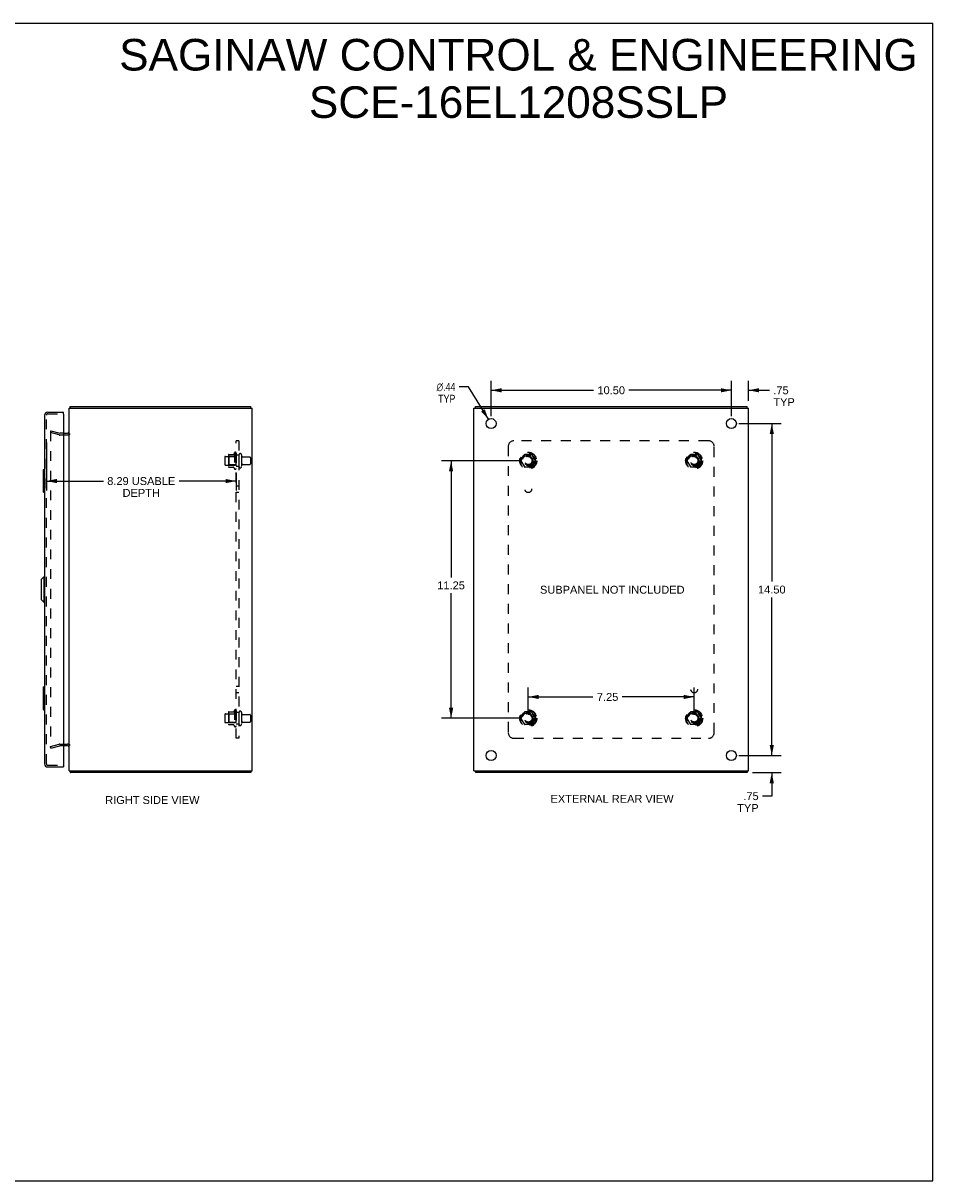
# Model space of a CAD drawing. Header units: inches. Extents: x 0 to 78.2, y 0 to 50.6.
# Tile 4 of 4: x 38.4 to 78.2, y 0 to 50.6. Entities that reach past the tile are written whole.
import ezdxf

# ---------------------------------------------------------------- set-up
doc = ezdxf.new("R2010")
doc.units = ezdxf.units.IN
doc.header["$LTSCALE"] = 4.298851
doc.header["$MEASUREMENT"] = 0
doc.linetypes.add('HIDDEN', pattern=[0.2, 0.1, -0.1])
doc.layers.get('0').update_dxf_attribs({"linetype": 'CONTINUOUS'})
for name, color, linetype in [('DEFAULT_2', 8, 'HIDDEN'), ('DIMENSIONS', 7, 'CONTINUOUS'), ('DOOR_ASSEMBLY', 7, 'CONTINUOUS'), ('SUBPANEL', 7, 'CONTINUOUS')]:
    doc.layers.add(name, color=color, linetype=linetype)
doc.styles.get("Standard").update_dxf_attribs({"font": 'arial.ttf'})
doc.styles.add('TEXTSTYLE_1', font='gdt', dxfattribs={"width": 0.8})
doc.dimstyles.new('DIMSTYLE_1', dxfattribs={"dimtxt": 0.344828, "dimasz": 0.45977, "dimexe": 0.09, "dimexo": 0.07, "dimgap": 0.0375, "dimtad": 0, "dimtih": 1, "dimtoh": 1, "dimzin": 4, "dimdsep": 46, "dimtxsty": 'Standard', "dimblk": '_FILLED', "dimblk1": '_FILLED', "dimblk2": '_FILLED', "dimcen": 0.09, "dimadec": 3, "dimazin": 1, "dimtfac": 1, "dimtdec": 3, "dimtofl": 0, "dimtmove": 0, "dimatfit": 3, "dimldrblk": '_FILLED', "dimfxl": 0, "dimtolj": 1, "dimtzin": 4, "dimarcsym": 0})
doc.dimstyles.new('DIMSTYLE_2', dxfattribs={"dimtxt": 0.344828, "dimasz": 0.45977, "dimexe": 0.09, "dimexo": 0.07, "dimgap": 0.09, "dimtad": 0, "dimtih": 1, "dimtoh": 1, "dimzin": 4, "dimdsep": 46, "dimtxsty": 'Standard', "dimblk": '_FILLED', "dimblk1": '_FILLED', "dimblk2": '_FILLED', "dimcen": 0.09, "dimadec": 3, "dimazin": 1, "dimtfac": 1, "dimtdec": 3, "dimtofl": 0, "dimtmove": 0, "dimatfit": 1, "dimldrblk": '_FILLED', "dimfxl": 0, "dimtolj": 1, "dimtzin": 4, "dimarcsym": 0})

# ---------------------------------------------------------------- blocks, each defined once
blk = doc.blocks.new('_FILLED')
at = {"color": 0, "linetype": 'ByBlock'}
blk.add_solid([(0, 0), (-1, 0.2), (-1, -0.2)], dxfattribs=at)
blk = doc.blocks.new('*D6')
at = {"layer": 'DIMENSIONS', "color": 2, "linetype": 'Continuous'}
for p, q in [((39.422, 32.26), (39.422, 30.157)), ((47.715, 30.931), (47.715, 30.157)), ((39.422, 30.571), (41.913, 30.571)), ((47.715, 30.571), (45.225, 30.571))]:
    blk.add_line(p, q, dxfattribs=at)
at = {"layer": 'DIMENSIONS', "color": 2, "linetype": 'Continuous', "xscale": 0.4597701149, "yscale": 0.4597701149, "zscale": 0.4597701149, "rotation": 180}
blk.add_blockref('_FILLED', (39.422, 30.571), dxfattribs=at)
at = {"layer": 'DIMENSIONS', "color": 2, "linetype": 'Continuous', "xscale": 0.4597701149, "yscale": 0.4597701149, "zscale": 0.4597701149}
blk.add_blockref('_FILLED', (47.715, 30.571), dxfattribs=at)
at = {"layer": 'DIMENSIONS', "color": 2, "linetype": 'Continuous', "insert": (43.569, 30.743), "char_height": 0.34483, "width": 2.96757, "attachment_point": 2, "line_spacing_factor": 0.9}
blk.add_mtext('8.29 USABLE\\PDEPTH', dxfattribs=at)
blk = doc.blocks.new('*D7')
at = {"layer": 'DIMENSIONS', "color": 2, "linetype": 'Continuous'}
for p, q in [((69.677, 33.082), (71.537, 33.082)), ((71.123, 33.082), (71.123, 26.177)), ((71.123, 18.582), (71.123, 25.487)), ((69.677, 18.582), (71.537, 18.582))]:
    blk.add_line(p, q, dxfattribs=at)
at = {"layer": 'DIMENSIONS', "color": 2, "linetype": 'Continuous', "xscale": 0.4597701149, "yscale": 0.4597701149, "zscale": 0.4597701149}
for p, rotation in [((71.123, 33.082), 90), ((71.123, 18.582), 270)]:
    blk.add_blockref('_FILLED', p, dxfattribs=dict(at, rotation=rotation))
at = {"layer": 'DIMENSIONS', "color": 2, "linetype": 'Continuous', "insert": (71.123, 26.004), "char_height": 0.3448, "width": 1.20497, "attachment_point": 2, "line_spacing_factor": 0.9}
blk.add_mtext('14.50', dxfattribs=at)
blk = doc.blocks.new('*D8')
at = {"layer": 'DIMENSIONS', "color": 2, "linetype": 'Continuous'}
for p, q in [((58.856, 33.404), (58.856, 34.95)), ((69.356, 33.404), (69.356, 34.95)), ((58.856, 34.536), (63.331, 34.536)), ((69.356, 34.536), (64.88, 34.536))]:
    blk.add_line(p, q, dxfattribs=at)
at = {"layer": 'DIMENSIONS', "color": 2, "linetype": 'Continuous', "xscale": 0.4597701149, "yscale": 0.4597701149, "zscale": 0.4597701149, "rotation": 180}
blk.add_blockref('_FILLED', (58.856, 34.536), dxfattribs=at)
at = {"layer": 'DIMENSIONS', "color": 2, "linetype": 'Continuous', "xscale": 0.4597701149, "yscale": 0.4597701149, "zscale": 0.4597701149}
blk.add_blockref('_FILLED', (69.356, 34.536), dxfattribs=at)
at = {"layer": 'DIMENSIONS', "color": 2, "linetype": 'Continuous', "insert": (64.106, 34.709), "char_height": 0.3448, "width": 1.20497, "attachment_point": 2, "line_spacing_factor": 0.9}
blk.add_mtext('10.50', dxfattribs=at)
blk = doc.blocks.new('*D9')
at = {"layer": 'DIMENSIONS', "color": 2, "linetype": 'Continuous'}
for p, q in [((57.869, 34.683), (57.467, 34.683)), ((58.741, 33.268), (57.869, 34.683))]:
    blk.add_line(p, q, dxfattribs=at)
at = {"layer": 'DIMENSIONS', "color": 2, "linetype": 'Continuous', "xscale": 0.4597701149, "yscale": 0.4597701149, "zscale": 0.4597701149, "rotation": 301.6392960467}
blk.add_blockref('_FILLED', (58.741, 33.268), dxfattribs=at)
at = {"layer": 'DIMENSIONS', "color": 2, "linetype": 'Continuous', "insert": (57.295, 34.855), "char_height": 0.34483, "width": 1.12892, "attachment_point": 3, "line_spacing_factor": 0.9, "style": 'TEXTSTYLE_1'}
blk.add_mtext('{\\fgdt;n}\\fArial;.44\\PTYP', dxfattribs=at)
blk = doc.blocks.new('*D10')
at = {"layer": 'DIMENSIONS', "color": 2, "linetype": 'Continuous'}
for p, q in [((71.123, 18.582), (71.123, 19.502)), ((69.677, 18.582), (71.537, 18.582)), ((70.284, 17.832), (71.537, 17.832)), ((71.123, 17.832), (71.123, 16.807)), ((71.123, 16.807), (70.721, 16.807))]:
    blk.add_line(p, q, dxfattribs=at)
at = {"layer": 'DIMENSIONS', "color": 2, "linetype": 'Continuous', "xscale": 0.4597701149, "yscale": 0.4597701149, "zscale": 0.4597701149}
for p, rotation in [((71.123, 18.582), 270), ((71.123, 17.832), 90)]:
    blk.add_blockref('_FILLED', p, dxfattribs=dict(at, rotation=rotation))
at = {"layer": 'DIMENSIONS', "color": 2, "linetype": 'Continuous', "insert": (70.548, 16.979), "char_height": 0.3448, "width": 0.9345, "attachment_point": 3, "line_spacing_factor": 0.9}
blk.add_mtext('.75\\PTYP', dxfattribs=at)
blk = doc.blocks.new('*D11')
at = {"layer": 'DIMENSIONS', "color": 2, "linetype": 'Continuous'}
for p, q in [((69.356, 33.404), (69.356, 34.95)), ((70.106, 34.079), (70.106, 34.95)), ((69.356, 34.536), (68.436, 34.536)), ((70.106, 34.536), (71.019, 34.536))]:
    blk.add_line(p, q, dxfattribs=at)
at = {"layer": 'DIMENSIONS', "color": 2, "linetype": 'Continuous', "xscale": 0.4597701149, "yscale": 0.4597701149, "zscale": 0.4597701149}
blk.add_blockref('_FILLED', (69.356, 34.536), dxfattribs=at)
at = {"layer": 'DIMENSIONS', "color": 2, "linetype": 'Continuous', "xscale": 0.4597701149, "yscale": 0.4597701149, "zscale": 0.4597701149, "rotation": 180}
blk.add_blockref('_FILLED', (70.106, 34.536), dxfattribs=at)
at = {"layer": 'DIMENSIONS', "color": 2, "linetype": 'Continuous', "insert": (71.191, 34.709), "char_height": 0.3448, "width": 0.9345, "attachment_point": 1, "line_spacing_factor": 0.9}
blk.add_mtext('.75\\PTYP', dxfattribs=at)
blk = doc.blocks.new('*D12')
at = {"layer": 'DIMENSIONS', "color": 2, "linetype": 'Continuous'}
for p, q in [((60.159, 31.457), (56.694, 31.457)), ((57.108, 31.457), (57.108, 26.359)), ((57.108, 20.207), (57.108, 25.669)), ((60.159, 20.207), (56.694, 20.207))]:
    blk.add_line(p, q, dxfattribs=at)
at = {"layer": 'DIMENSIONS', "color": 2, "linetype": 'Continuous', "xscale": 0.4597701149, "yscale": 0.4597701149, "zscale": 0.4597701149}
for p, rotation in [((57.108, 31.457), 90), ((57.108, 20.207), 270)]:
    blk.add_blockref('_FILLED', p, dxfattribs=dict(at, rotation=rotation))
at = {"layer": 'DIMENSIONS', "color": 2, "linetype": 'Continuous', "insert": (57.108, 26.186), "char_height": 0.3448, "width": 1.20497, "attachment_point": 2, "line_spacing_factor": 0.9}
blk.add_mtext('11.25', dxfattribs=at)
blk = doc.blocks.new('*D13')
at = {"layer": 'DIMENSIONS', "color": 2, "linetype": 'Continuous'}
for p, q in [((60.481, 20.529), (60.481, 21.554)), ((67.731, 20.529), (67.731, 21.554)), ((60.481, 21.14), (63.308, 21.14)), ((67.731, 21.14), (64.59, 21.14))]:
    blk.add_line(p, q, dxfattribs=at)
at = {"layer": 'DIMENSIONS', "color": 2, "linetype": 'Continuous', "xscale": 0.4597701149, "yscale": 0.4597701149, "zscale": 0.4597701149, "rotation": 180}
blk.add_blockref('_FILLED', (60.481, 21.14), dxfattribs=at)
at = {"layer": 'DIMENSIONS', "color": 2, "linetype": 'Continuous', "xscale": 0.4597701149, "yscale": 0.4597701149, "zscale": 0.4597701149}
blk.add_blockref('_FILLED', (67.731, 21.14), dxfattribs=at)
at = {"layer": 'DIMENSIONS', "color": 2, "linetype": 'Continuous', "insert": (63.949, 21.313), "char_height": 0.3448, "width": 0.93706, "attachment_point": 2, "line_spacing_factor": 0.9}
blk.add_mtext('7.25', dxfattribs=at)

msp = doc.modelspace()

# ---------------------------------------------------------------- linework, layer by layer
at = {"color": 7, "linetype": 'Continuous'}
for p, q in [((0, 50.575), (78.161, 50.575)), ((78.161, 0), (78.161, 50.575)), ((40.478, 33.757), (40.478, 33.832)), ((48.352, 33.757), (48.352, 33.832)), ((58.169, 33.757), (58.169, 33.832)), ((70.043, 33.757), (70.043, 33.832)), ((48.352, 17.907), (48.352, 17.832)), ((58.169, 17.907), (58.169, 17.832)), ((70.043, 17.907), (70.043, 17.832)), ((0, 0), (78.161, 0))]:
    msp.add_line(p, q, dxfattribs=at)
at = {"color": 3, "linetype": 'Continuous'}
for p, q in [((40.415, 17.907), (40.415, 33.757)), ((40.415, 33.757), (48.415, 33.757)), ((40.478, 33.832), (48.352, 33.832)), ((48.415, 17.907), (48.415, 33.757)), ((58.106, 17.907), (58.106, 33.757)), ((58.106, 33.757), (70.106, 33.757)), ((58.169, 33.832), (70.043, 33.832)), ((70.106, 17.907), (70.106, 33.757)), ((40.172, 32.657), (40.345, 32.657)), ((40.345, 19.007), (40.172, 19.007)), ((40.415, 17.907), (48.415, 17.907)), ((40.466, 17.854), (40.468, 17.848)), ((48.352, 17.832), (40.478, 17.832)), ((58.106, 17.907), (70.106, 17.907)), ((70.043, 17.832), (58.169, 17.832))]:
    msp.add_line(p, q, dxfattribs=at)
for points in [[(40.457, 33.789), (40.458, 33.79), (40.459, 33.791), (40.46, 33.792), (40.461, 33.794), (40.462, 33.796), (40.462, 33.797), (40.463, 33.799), (40.464, 33.801), (40.465, 33.803), (40.465, 33.806), (40.466, 33.808), (40.466, 33.81), (40.468, 33.814)], [(40.468, 33.814), (40.468, 33.816), (40.469, 33.818), (40.469, 33.82), (40.47, 33.821), (40.47, 33.823), (40.471, 33.824), (40.471, 33.826), (40.472, 33.827), (40.473, 33.828), (40.473, 33.829), (40.474, 33.83), (40.474, 33.83), (40.475, 33.831), (40.476, 33.831), (40.476, 33.832), (40.477, 33.832), (40.478, 33.832), (40.478, 33.832)], [(40.457, 17.875), (40.458, 17.874), (40.459, 17.873), (40.46, 17.872), (40.461, 17.87), (40.462, 17.869), (40.462, 17.867), (40.463, 17.865), (40.464, 17.863), (40.465, 17.861), (40.465, 17.858), (40.466, 17.856), (40.466, 17.854)], [(40.468, 17.848), (40.469, 17.846), (40.469, 17.844), (40.47, 17.843), (40.47, 17.841), (40.471, 17.84), (40.471, 17.838), (40.472, 17.837), (40.473, 17.836), (40.473, 17.835), (40.474, 17.834), (40.474, 17.834), (40.475, 17.833), (40.476, 17.833), (40.476, 17.833), (40.477, 17.832), (40.478, 17.832), (40.478, 17.832)]]:
    msp.add_lwpolyline(points, dxfattribs=at)
for centre in [(58.856, 33.082), (69.356, 33.082), (58.856, 18.582), (69.356, 18.582)]:
    msp.add_circle(centre, 0.219, dxfattribs=at)
for centre, radius, start, end in [((40.56, 33.687), 0.145, 135.3986, 151.1272), ((40.345, 32.727), 0.07, 270, 360), ((40.345, 18.937), 0.07, 0, 90), ((40.56, 17.977), 0.145, 208.8728, 224.6014)]:
    msp.add_arc(centre, radius, start, end, dxfattribs=at)
at = {"layer": 'DEFAULT_2', "color": 8, "linetype": 'HIDDEN'}
for p, q in [((39.622, 32.761), (39.603, 32.689)), ((39.603, 32.742), (39.603, 32.741)), ((39.603, 32.741), (39.603, 18.923)), ((39.987, 32.586), (39.603, 32.689)), ((39.617, 32.756), (39.617, 32.756)), ((39.622, 32.761), (40.006, 32.658)), ((40.172, 32.657), (40.017, 32.657)), ((40.345, 32.582), (40.017, 32.582)), ((47.215, 31.615), (47.215, 31.3)), ((47.245, 31.645), (47.84, 31.645)), ((47.379, 31.713), (47.379, 31.201)), ((47.399, 31.641), (47.379, 31.661)), ((47.39, 31.735), (47.617, 31.735)), ((47.399, 31.641), (47.399, 31.274)), ((47.695, 31.641), (47.399, 31.641)), ((47.645, 31.813), (47.645, 31.101)), ((47.695, 31.641), (47.715, 31.661)), ((47.695, 31.641), (47.695, 31.274)), ((47.715, 31.791), (47.715, 31.123)), ((47.84, 31.715), (47.84, 31.2)), ((47.95, 31.715), (47.95, 31.2)), ((48.013, 31.622), (48.31, 31.622)), ((48.34, 31.592), (48.34, 31.322)), ((60.317, 31.73), (60.163, 31.462)), ((60.163, 31.452), (60.317, 31.185)), ((60.635, 31.735), (60.326, 31.735)), ((60.798, 31.462), (60.644, 31.73)), ((60.644, 31.185), (60.798, 31.452)), ((67.567, 31.73), (67.413, 31.462)), ((67.413, 31.452), (67.567, 31.185)), ((67.885, 31.735), (67.576, 31.735)), ((68.048, 31.462), (67.894, 31.73)), ((67.894, 31.185), (68.048, 31.452)), ((47.245, 31.27), (47.84, 31.27)), ((47.399, 31.274), (47.379, 31.254)), ((47.39, 31.18), (47.617, 31.18)), ((47.695, 31.274), (47.399, 31.274)), ((47.695, 31.274), (47.715, 31.254)), ((48.013, 31.292), (48.31, 31.292)), ((60.635, 31.18), (60.326, 31.18)), ((67.885, 31.18), (67.576, 31.18)), ((47.215, 20.365), (47.215, 20.05)), ((47.245, 20.395), (47.84, 20.395)), ((47.379, 20.463), (47.379, 19.951)), ((47.399, 20.391), (47.379, 20.411)), ((47.39, 20.485), (47.617, 20.485)), ((47.695, 20.391), (47.399, 20.391)), ((47.399, 20.391), (47.399, 20.024)), ((47.645, 20.563), (47.645, 19.851)), ((47.695, 20.391), (47.715, 20.411)), ((47.695, 20.391), (47.695, 20.024)), ((47.715, 20.541), (47.715, 19.873)), ((47.84, 20.465), (47.84, 19.95)), ((47.95, 20.465), (47.95, 19.95)), ((48.013, 20.372), (48.31, 20.372)), ((48.34, 20.342), (48.34, 20.072)), ((60.317, 20.48), (60.163, 20.212)), ((60.635, 20.485), (60.326, 20.485)), ((60.798, 20.212), (60.644, 20.48)), ((67.567, 20.48), (67.413, 20.212)), ((67.885, 20.485), (67.576, 20.485)), ((68.048, 20.212), (67.894, 20.48)), ((47.245, 20.02), (47.84, 20.02)), ((47.399, 20.024), (47.379, 20.004)), ((47.39, 19.93), (47.617, 19.93)), ((47.695, 20.024), (47.399, 20.024)), ((47.695, 20.024), (47.715, 20.004)), ((48.013, 20.042), (48.31, 20.042)), ((60.163, 20.202), (60.317, 19.935)), ((60.635, 19.93), (60.326, 19.93)), ((60.644, 19.935), (60.798, 20.202)), ((67.413, 20.202), (67.567, 19.935)), ((67.885, 19.93), (67.576, 19.93)), ((67.894, 19.935), (68.048, 20.202)), ((39.603, 18.975), (39.987, 19.078)), ((39.622, 18.903), (39.603, 18.975)), ((39.622, 18.903), (40.006, 19.006)), ((40.017, 19.082), (40.345, 19.082)), ((40.172, 19.007), (40.017, 19.007))]:
    msp.add_line(p, q, dxfattribs=at)
for points in [[(39.617, 32.756), (39.616, 32.756), (39.614, 32.756), (39.613, 32.755), (39.612, 32.755), (39.611, 32.754), (39.609, 32.754), (39.608, 32.753), (39.607, 32.752), (39.606, 32.751), (39.606, 32.75), (39.605, 32.749), (39.604, 32.747), (39.604, 32.746), (39.603, 32.745), (39.603, 32.744), (39.603, 32.742)], [(39.621, 32.755), (39.62, 32.756), (39.618, 32.756), (39.617, 32.756)], [(39.603, 18.923), (39.603, 18.922), (39.603, 18.921), (39.603, 18.919), (39.604, 18.918), (39.604, 18.917), (39.605, 18.915), (39.606, 18.914)], [(39.617, 18.908), (39.617, 18.908), (39.616, 18.908), (39.614, 18.909), (39.613, 18.909), (39.612, 18.909), (39.611, 18.91), (39.609, 18.911), (39.608, 18.911), (39.607, 18.912), (39.606, 18.913), (39.606, 18.914)], [(39.621, 18.909), (39.62, 18.908), (39.618, 18.908), (39.617, 18.908)]]:
    msp.add_lwpolyline(points, dxfattribs=at)
for centre, radius in [((60.481, 31.457), 0.372), ((60.481, 31.457), 0.356), ((60.481, 31.457), 0.312), ((60.481, 31.457), 0.204), ((60.481, 31.457), 0.188), ((60.481, 31.457), 0.183), ((60.481, 31.457), 0.165), ((67.731, 31.457), 0.372), ((67.731, 31.457), 0.356), ((67.731, 31.457), 0.312), ((67.731, 31.457), 0.204), ((67.731, 31.457), 0.188), ((67.731, 31.457), 0.183), ((67.731, 31.457), 0.165), ((60.481, 20.207), 0.372), ((60.481, 20.207), 0.356), ((60.481, 20.207), 0.312), ((60.481, 20.207), 0.204), ((60.481, 20.207), 0.188), ((60.481, 20.207), 0.183), ((60.481, 20.207), 0.165), ((67.731, 20.207), 0.372), ((67.731, 20.207), 0.356), ((67.731, 20.207), 0.312), ((67.731, 20.207), 0.204), ((67.731, 20.207), 0.188), ((67.731, 20.207), 0.183), ((67.731, 20.207), 0.165)]:
    msp.add_circle(centre, radius, dxfattribs=at)
for centre, radius, start, end in [((40.017, 32.697), 0.115, 255, 270), ((40.017, 32.697), 0.04, 255, 270), ((40.345, 32.727), 0.145, 270, 321.2451), ((47.245, 31.615), 0.03, 90, 180), ((47.52, 31.713), 0.141, 174.7919, 180), ((47.39, 31.725), 0.01, 90, 174.8062), ((47.599, 31.745), 0.01, 270, 336.0321), ((48.245, 31.457), 0.698, 149.3369, 156.0321), ((47.677, 31.791), 0.0384, 0, 145.5503), ((47.895, 31.715), 0.055, 0, 180), ((48.013, 31.685), 0.0625, 180, 270), ((48.31, 31.592), 0.03, 0, 90), ((60.172, 31.457), 0.01, 150.0127, 209.9883), ((60.326, 31.725), 0.01, 90.0124, 149.9892), ((60.635, 31.725), 0.01, 30.012, 89.9887), ((60.789, 31.457), 0.01, 330.0127, 29.9883), ((67.422, 31.457), 0.01, 150.0127, 209.9883), ((67.576, 31.725), 0.01, 90.0124, 149.9892), ((67.885, 31.725), 0.01, 30.012, 89.9887), ((68.039, 31.457), 0.01, 330.0127, 29.9883), ((47.245, 31.3), 0.03, 180, 270), ((47.52, 31.201), 0.141, 180, 185.2081), ((47.39, 31.19), 0.01, 185.1938, 270), ((47.599, 31.17), 0.01, 23.9679, 90), ((48.245, 31.457), 0.698, 203.9679, 210.6631), ((47.677, 31.123), 0.0384, 214.4497, 360), ((47.895, 31.2), 0.055, 180, 360), ((48.013, 31.23), 0.0625, 90, 180), ((48.31, 31.322), 0.03, 270, 360), ((60.326, 31.19), 0.01, 210.012, 269.9887), ((60.635, 31.19), 0.01, 270.0124, 329.9892), ((67.576, 31.19), 0.01, 210.012, 269.9887), ((67.885, 31.19), 0.01, 270.0124, 329.9892), ((47.245, 20.365), 0.03, 90, 180), ((47.52, 20.463), 0.141, 174.7919, 180), ((47.39, 20.475), 0.01, 90, 174.8062), ((47.599, 20.495), 0.01, 270, 336.0321), ((48.245, 20.207), 0.698, 149.3369, 156.0321), ((47.677, 20.541), 0.0384, 0, 145.5503), ((47.895, 20.465), 0.055, 0, 180), ((48.013, 20.435), 0.0625, 180, 270), ((48.31, 20.342), 0.03, 0, 90), ((60.326, 20.475), 0.01, 90.0124, 149.9892), ((60.635, 20.475), 0.01, 30.012, 89.9887), ((67.576, 20.475), 0.01, 90.0124, 149.9892), ((67.885, 20.475), 0.01, 30.012, 89.9887), ((47.245, 20.05), 0.03, 180, 270), ((47.52, 19.951), 0.141, 180, 185.2081), ((47.39, 19.94), 0.01, 185.1938, 270), ((47.599, 19.92), 0.01, 23.9679, 90), ((48.245, 20.207), 0.698, 203.9679, 210.6631), ((47.677, 19.873), 0.0384, 214.4497, 360), ((47.895, 19.95), 0.055, 180, 360), ((48.013, 19.98), 0.0625, 90, 180), ((48.31, 20.072), 0.03, 270, 360), ((60.172, 20.207), 0.01, 150.0127, 209.9883), ((60.326, 19.94), 0.01, 210.012, 269.9887), ((60.635, 19.94), 0.01, 270.0124, 329.9892), ((60.789, 20.207), 0.01, 330.0127, 29.9883), ((67.422, 20.207), 0.01, 150.0127, 209.9883), ((67.576, 19.94), 0.01, 210.012, 269.9887), ((67.885, 19.94), 0.01, 270.0124, 329.9892), ((68.039, 20.207), 0.01, 330.0127, 29.9883), ((40.017, 18.967), 0.115, 90, 105), ((40.017, 18.967), 0.04, 90, 105), ((40.345, 18.937), 0.145, 38.7549, 90)]:
    msp.add_arc(centre, radius, start, end, dxfattribs=at)
at = {"layer": 'DOOR_ASSEMBLY', "color": 3, "linetype": 'Continuous'}
for p, q in [((39.347, 33.447), (39.347, 18.217)), ((39.482, 33.582), (40.172, 33.582)), ((40.172, 33.492), (40.172, 18.172)), ((39.482, 18.082), (40.172, 18.082))]:
    msp.add_line(p, q, dxfattribs=at)
at = {"layer": 'DOOR_ASSEMBLY', "color": 8, "linetype": 'HIDDEN'}
for p, q in [((39.422, 18.217), (39.422, 33.447)), ((39.482, 33.507), (40.157, 33.507)), ((39.482, 18.157), (40.157, 18.157))]:
    msp.add_line(p, q, dxfattribs=at)
at = {"layer": 'DOOR_ASSEMBLY', "color": 7, "linetype": 'Continuous'}
for p, q in [((40.172, 33.507), (40.157, 33.507)), ((40.172, 33.507), (40.172, 33.582)), ((39.287, 31.067), (39.287, 30.097)), ((39.302, 31.082), (39.347, 31.082)), ((39.334, 30.982), (39.334, 30.182)), ((39.302, 30.082), (39.347, 30.082)), ((39.19, 26.265), (39.308, 26.383)), ((39.308, 26.383), (39.308, 25.28)), ((39.308, 26.383), (39.347, 26.383)), ((39.19, 26.265), (39.19, 25.398)), ((39.19, 25.398), (39.308, 25.28)), ((39.308, 25.28), (39.347, 25.28)), ((39.287, 21.567), (39.287, 20.597)), ((39.302, 21.582), (39.347, 21.582)), ((39.334, 21.482), (39.334, 20.682)), ((39.302, 20.582), (39.347, 20.582)), ((40.157, 18.157), (40.172, 18.157)), ((40.172, 18.157), (40.172, 18.082))]:
    msp.add_line(p, q, dxfattribs=at)
for points in [[(39.332, 31.018), (39.333, 31.013), (39.333, 31.007), (39.334, 31.001), (39.334, 30.995), (39.334, 30.988), (39.334, 30.982)], [(39.334, 30.182), (39.334, 30.176), (39.334, 30.17), (39.334, 30.163), (39.333, 30.157), (39.333, 30.152), (39.332, 30.146)], [(39.332, 21.518), (39.333, 21.513), (39.333, 21.507), (39.334, 21.501), (39.334, 21.495), (39.334, 21.488), (39.334, 21.482)], [(39.334, 20.682), (39.334, 20.676), (39.334, 20.67), (39.334, 20.663), (39.333, 20.657), (39.333, 20.652), (39.332, 20.646)]]:
    msp.add_lwpolyline(points, dxfattribs=at)
at = {"layer": 'DOOR_ASSEMBLY', "color": 3, "linetype": 'Continuous'}
for centre, radius, start, end in [((39.482, 33.447), 0.135, 90, 180), ((40.157, 33.492), 0.015, 0, 90), ((39.482, 18.217), 0.135, 180, 270), ((40.157, 18.172), 0.015, 270, 360)]:
    msp.add_arc(centre, radius, start, end, dxfattribs=at)
at = {"layer": 'DOOR_ASSEMBLY', "color": 8, "linetype": 'HIDDEN'}
for centre, start, end in [((39.482, 33.447), 90, 180), ((39.482, 18.217), 180, 270)]:
    msp.add_arc(centre, 0.06, start, end, dxfattribs=at)
at = {"layer": 'DOOR_ASSEMBLY', "color": 7, "linetype": 'Continuous'}
for centre, start, end in [((39.302, 31.067), 90, 180), ((39.332, 31.067), 0, 90), ((39.302, 30.097), 180, 270), ((39.332, 30.097), 270, 360), ((39.302, 21.567), 90, 180), ((39.332, 21.567), 0, 90), ((39.302, 20.597), 180, 270), ((39.332, 20.597), 270, 360)]:
    msp.add_arc(centre, 0.015, start, end, dxfattribs=at)
at = {"layer": 'SUBPANEL', "color": 8, "linetype": 'HIDDEN'}
for p, q in [((47.715, 19.332), (47.715, 32.332)), ((47.84, 32.332), (47.715, 32.332)), ((47.84, 32.332), (47.84, 19.332)), ((59.606, 32.082), (59.606, 19.582)), ((68.356, 32.332), (59.856, 32.332)), ((68.606, 19.582), (68.606, 32.082)), ((47.84, 31.707), (47.715, 31.707)), ((47.84, 31.207), (47.715, 31.207)), ((47.84, 30.348), (47.715, 30.348)), ((47.84, 30.067), (47.715, 30.067)), ((47.84, 21.598), (47.715, 21.598)), ((47.84, 21.317), (47.715, 21.317)), ((47.84, 20.457), (47.715, 20.457)), ((47.84, 19.957), (47.715, 19.957)), ((47.84, 19.332), (47.715, 19.332)), ((59.856, 19.332), (68.356, 19.332))]:
    msp.add_line(p, q, dxfattribs=at)
for centre, radius in [((60.481, 31.457), 0.25), ((67.731, 31.457), 0.25), ((60.481, 30.207), 0.141), ((67.731, 21.457), 0.141), ((60.481, 20.207), 0.25), ((67.731, 20.207), 0.25)]:
    msp.add_circle(centre, radius, dxfattribs=at)
for centre, start, end in [((59.856, 32.082), 90, 180), ((68.356, 32.082), 0, 90), ((59.856, 19.582), 180, 270), ((68.356, 19.582), 270, 360)]:
    msp.add_arc(centre, 0.25, start, end, dxfattribs=at)

# ---------------------------------------------------------------- texts
at = {"layer": 'DIMENSIONS', "color": 2, "linetype": 'Continuous', "attachment_point": 2, "line_spacing_factor": 0.9}
for s, insert, char_height, width in [('SAGINAW CONTROL & ENGINEERING\\PSCE-16EL1208SSLP', (60.053, 49.885), 1.37931, 34.83656), ('SUBPANEL NOT INCLUDED', (64.152, 25.996), 0.34483, 6.3056), ('RIGHT SIDE VIEW', (44.055, 16.809), 0.34483, 4.11229), ('EXTERNAL REAR VIEW', (64.143, 16.862), 0.34483, 5.36854)]:
    msp.add_mtext(s, dxfattribs=dict(at, insert=insert, char_height=char_height, width=width))

# ---------------------------------------------------------------- dimensions: what is measured, and where the dimension line sits
at = {"layer": 'DIMENSIONS', "color": 2, "linetype": 'Continuous'}
for base, p1, p2, picture, middle in [((69.356, 34.536), (58.856, 33.334), (69.356, 33.334), '*D8', (64.12, 34.534)), ((67.731, 21.14), (60.481, 20.459), (67.731, 20.459), '*D13', (63.95, 21.138))]:
    dim = msp.add_linear_dim(base=base, p1=p1, p2=p2, dimstyle='DIMSTYLE_1', dxfattribs=at)
    dim.commit()
    dim.dimension.update_dxf_attribs({"geometry": picture, "text_midpoint": middle, "dimtype": 160})
for base, p1, p2, angle, picture, middle in [((69.356, 34.536), (70.106, 34.009), (69.356, 33.334), 180, '*D11', (71.659, 34.277)), ((71.123, 18.582), (70.214, 17.832), (69.607, 18.582), 90, '*D10', (70.081, 16.548))]:
    dim = msp.add_linear_dim(base=base, p1=p1, p2=p2, angle=angle, text='<>\\PTYP', dimstyle='DIMSTYLE_1', dxfattribs=at)
    dim.commit()
    dim.dimension.update_dxf_attribs({"geometry": picture, "text_midpoint": middle, "dimtype": 160})
dim = msp.add_diameter_dim_2p(p1=(58.741, 33.268), p2=(58.97, 32.896), text='%%c<>\\PTYP', dimstyle='DIMSTYLE_2', override={"dimpost": '<>'}, dxfattribs=at)
dim.commit()
dim.dimension.update_dxf_attribs({"geometry": '*D9', "text_midpoint": (56.73, 34.424), "dimtype": 163})
for base, p1, p2, picture, middle in [((71.123, 33.082), (69.607, 18.582), (69.607, 33.082), '*D7', (71.138, 25.83)), ((57.108, 31.457), (60.229, 20.207), (60.229, 31.457), '*D12', (57.124, 26.012))]:
    dim = msp.add_linear_dim(base=base, p1=p1, p2=p2, angle=90, dimstyle='DIMSTYLE_1', dxfattribs=at)
    dim.commit()
    dim.dimension.update_dxf_attribs({"geometry": picture, "text_midpoint": middle, "dimtype": 160})
dim = msp.add_linear_dim(base=(47.715, 30.571), p1=(39.422, 32.33), p2=(47.715, 30.087), text='<> USABLE\\PDEPTH', dimstyle='DIMSTYLE_1', dxfattribs=at)
dim.commit()
dim.dimension.update_dxf_attribs({"geometry": '*D6', "text_midpoint": (43.569, 30.312), "dimtype": 160})

doc.saveas('drawing.dxf')
